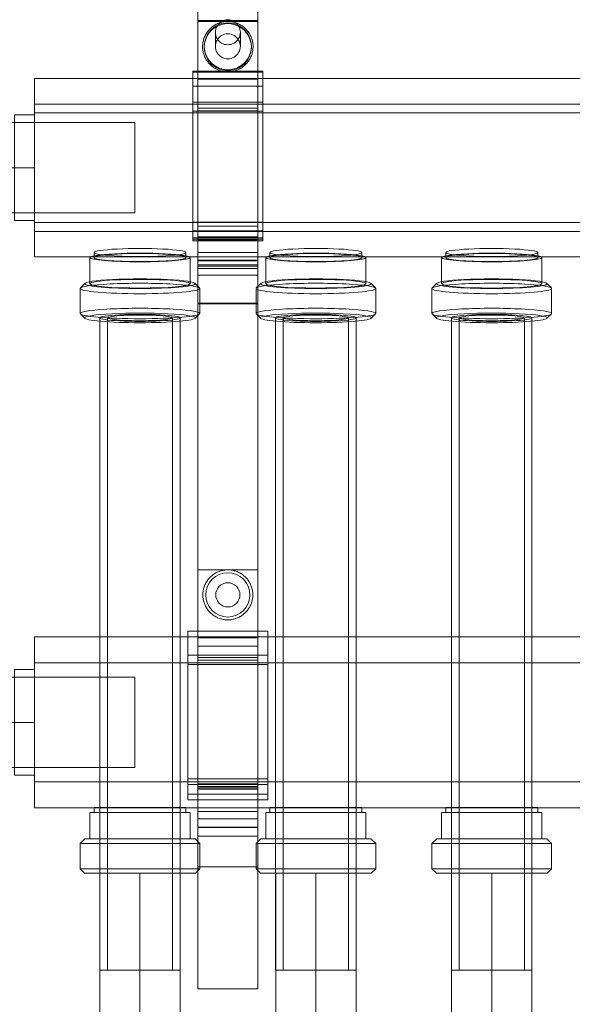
# Model space of a CAD drawing. Header units: millimetres. Extents: x -14962 to -11715, y -600 to 2729.
# Tile 14 of 41: x -13818 to -13708, y 415 to 611. Entities that reach past the tile are written whole.
import ezdxf

# ---------------------------------------------------------------- set-up
doc = ezdxf.new("R2010")
doc.units = ezdxf.units.MM
for name, color, linetype, lineweight in [('M-EQPM', 50, 'Continuous', 18), ('P-PIPE', 3, 'Continuous', 18), ('P-PIPE-CNTR', 3, 'Continuous', 18)]:
    doc.layers.add(name, color=color, linetype=linetype, lineweight=lineweight)

# ---------------------------------------------------------------- blocks, each defined once
blk = doc.blocks.new('R580F - R580 3_4_ x 1_2_-1107340-Elévation Sud')
at = {"layer": 'M-EQPM'}
for p, q in [((-13782.76, 618.14), (-13782.76, 610.44)), ((-13770.76, 610.44), (-13770.76, 618.14)), ((-13782.76, 610.62), (-13782.76, 598.76)), ((-13782.76, 597.37), (-13782.76, 610.44)), ((-13782.76, 610.26), (-13782.76, 610.4)), ((-13782.76, 610.4), (-13782.76, 592.47)), ((-13782.76, 610.4), (-13770.76, 610.4)), ((-13782.76, 592.98), (-13782.76, 610.26)), ((-13782.76, 610.26), (-13770.76, 610.26)), ((-13770.76, 598.76), (-13770.76, 610.62)), ((-13770.76, 610.44), (-13770.76, 597.37)), ((-13770.76, 592.47), (-13770.76, 610.4)), ((-13770.76, 610.4), (-13770.76, 610.26)), ((-13770.76, 610.26), (-13770.76, 592.98)), ((-13779.25, 608.08), (-13779.25, 605.29)), ((-13774.27, 605.29), (-13774.27, 608.08)), ((-13783.76, 600.13), (-13783.76, 600.33)), ((-13783.76, 600.33), (-13783.76, 597.37)), ((-13783.76, 600.33), (-13769.76, 600.33)), ((-13783.76, 597.81), (-13783.76, 600.13)), ((-13783.76, 600.13), (-13769.76, 600.13)), ((-13769.76, 597.37), (-13769.76, 600.33)), ((-13769.76, 600.33), (-13769.76, 600.13)), ((-13769.76, 600.13), (-13769.76, 597.81)), ((-13598.02, 598.86), (-13815.26, 598.86)), ((-13815.26, 598.86), (-13815.26, 597.94)), ((-13815.26, 597.28), (-13815.26, 598.85)), ((-13815.26, 597.94), (-13815.26, 593.8)), ((-13783.76, 597.81), (-13783.76, 595.73)), ((-13782.76, 598.76), (-13782.76, 569.47)), ((-13782.76, 598.76), (-13770.76, 598.76)), ((-13770.76, 569.47), (-13770.76, 598.76)), ((-13769.76, 595.73), (-13769.76, 597.81)), ((-13815.26, 597.28), (-13815.26, 596.2)), ((-13815.26, 592.06), (-13815.26, 596.2)), ((-13783.76, 597.37), (-13783.76, 570.31)), ((-13783.76, 597.37), (-13769.76, 597.37)), ((-13783.76, 571.15), (-13783.76, 595.73)), ((-13782.76, 570.31), (-13782.76, 597.37)), ((-13782.76, 597.37), (-13770.76, 597.37)), ((-13770.76, 597.37), (-13770.76, 570.31)), ((-13769.76, 570.31), (-13769.76, 597.37)), ((-13769.76, 595.73), (-13769.76, 571.15)), ((-13815.26, 593.8), (-13815.26, 582.48)), ((-13815.26, 593.8), (-13598.02, 593.8)), ((-13783.76, 594.2), (-13783.76, 566.55)), ((-13783.76, 594.2), (-13783.76, 592.39)), ((-13783.76, 594.2), (-13769.76, 594.2)), ((-13769.76, 592.39), (-13769.76, 594.2)), ((-13769.76, 566.55), (-13769.76, 594.2)), ((-13815.26, 592.06), (-13815.26, 579.78)), ((-13598.02, 592.06), (-13815.26, 592.06)), ((-13783.76, 568.54), (-13783.76, 592.39)), ((-13783.76, 592.39), (-13769.76, 592.39)), ((-13782.76, 592.98), (-13782.76, 566.71)), ((-13782.76, 592.98), (-13770.76, 592.98)), ((-13782.76, 567.37), (-13782.76, 592.47)), ((-13782.76, 592.47), (-13770.76, 592.47)), ((-13770.76, 566.71), (-13770.76, 592.98)), ((-13770.76, 592.47), (-13770.76, 567.37)), ((-13769.76, 592.39), (-13769.76, 568.54)), ((-13815.26, 582.48), (-13815.26, 570.21)), ((-13815.26, 579.78), (-13815.26, 568.46)), ((-13815.26, 570.21), (-13815.26, 566.11)), ((-13598.02, 570.21), (-13815.26, 570.21)), ((-13783.76, 571.15), (-13783.76, 569.17)), ((-13783.76, 570.31), (-13783.76, 567.15)), ((-13769.76, 570.31), (-13783.76, 570.31)), ((-13782.76, 561.52), (-13782.76, 570.31)), ((-13782.76, 570.31), (-13770.76, 570.31)), ((-13770.76, 570.31), (-13770.76, 561.52)), ((-13769.76, 569.17), (-13769.76, 571.15)), ((-13769.76, 567.15), (-13769.76, 570.31)), ((-13815.26, 564.32), (-13815.26, 568.46)), ((-13815.26, 568.46), (-13598.02, 568.46)), ((-13783.76, 566.94), (-13783.76, 569.17)), ((-13783.76, 568.54), (-13783.76, 566.55)), ((-13769.76, 568.54), (-13783.76, 568.54)), ((-13782.76, 569.47), (-13782.76, 561.83)), ((-13782.76, 569.47), (-13770.76, 569.47)), ((-13770.76, 561.83), (-13770.76, 569.47)), ((-13769.76, 569.17), (-13769.76, 566.94)), ((-13769.76, 566.55), (-13769.76, 568.54)), ((-13783.76, 567.15), (-13783.76, 566.94)), ((-13783.76, 567.15), (-13769.76, 567.15)), ((-13783.76, 566.94), (-13769.76, 566.94)), ((-13783.76, 566.55), (-13769.76, 566.55)), ((-13782.76, 567.37), (-13782.76, 563.58)), ((-13782.76, 567.37), (-13770.76, 567.37)), ((-13782.76, 563.45), (-13782.76, 566.71)), ((-13782.76, 566.71), (-13770.76, 566.71)), ((-13770.76, 563.58), (-13770.76, 567.37)), ((-13770.76, 566.71), (-13770.76, 563.45)), ((-13769.76, 566.94), (-13769.76, 567.15)), ((-13815.26, 566.11), (-13815.26, 564.98)), ((-13815.26, 564.98), (-13815.26, 563.41)), ((-13815.26, 564.32), (-13815.26, 563.41)), ((-13815.26, 563.41), (-13598.02, 563.41)), ((-13804.24, 563.26), (-13804.24, 558.05)), ((-13803.42, 564.26), (-13803.42, 563.26)), ((-13785.1, 563.26), (-13785.1, 564.26)), ((-13784.28, 558.05), (-13784.28, 563.26)), ((-13782.76, 562.6), (-13782.76, 564.28)), ((-13782.76, 564.28), (-13782.76, 561.52)), ((-13782.76, 564.28), (-13770.76, 564.28)), ((-13782.76, 562.59), (-13782.76, 563.58)), ((-13782.76, 563.45), (-13782.76, 561.09)), ((-13782.76, 559.77), (-13782.76, 562.74)), ((-13782.76, 562.74), (-13782.76, 561.1)), ((-13782.76, 562.74), (-13770.76, 562.74)), ((-13782.76, 562.59), (-13770.76, 562.59)), ((-13770.76, 561.52), (-13770.76, 564.28)), ((-13770.76, 564.28), (-13770.76, 562.6)), ((-13770.76, 563.58), (-13770.76, 562.59)), ((-13770.76, 561.09), (-13770.76, 563.45)), ((-13770.76, 561.1), (-13770.76, 562.74)), ((-13770.76, 562.74), (-13770.76, 559.77)), ((-13769.2, 563.26), (-13769.2, 558.05)), ((-13768.38, 564.26), (-13768.38, 563.26)), ((-13750.05, 563.26), (-13750.05, 564.26)), ((-13749.24, 558.05), (-13749.24, 563.26)), ((-13734.16, 563.26), (-13734.16, 558.05)), ((-13733.34, 564.26), (-13733.34, 563.26)), ((-13715.01, 563.26), (-13715.01, 564.26)), ((-13714.2, 558.05), (-13714.2, 563.26)), ((-13782.76, 561.83), (-13782.76, 559.63)), ((-13782.76, 561.83), (-13770.76, 561.83)), ((-13782.76, 561.52), (-13770.76, 561.52)), ((-13782.76, 561.09), (-13770.76, 561.09)), ((-13770.76, 559.63), (-13770.76, 561.83)), ((-13782.76, 548.44), (-13782.76, 559.77)), ((-13782.76, 559.77), (-13770.76, 559.77)), ((-13782.76, 559.63), (-13782.76, 554.19)), ((-13770.76, 559.77), (-13770.76, 548.44)), ((-13770.76, 554.19), (-13770.76, 559.63)), ((-13806.18, 557.1), (-13806.18, 552.12)), ((-13805.19, 558.14), (-13806.14, 557.2)), ((-13782.39, 557.2), (-13783.33, 558.14)), ((-13782.34, 552.12), (-13782.34, 557.1)), ((-13771.14, 557.1), (-13771.14, 552.12)), ((-13770.15, 558.14), (-13771.09, 557.2)), ((-13747.34, 557.2), (-13748.29, 558.14)), ((-13747.3, 552.12), (-13747.3, 557.1)), ((-13736.1, 557.1), (-13736.1, 552.12)), ((-13735.1, 558.14), (-13736.05, 557.2)), ((-13712.3, 557.2), (-13713.25, 558.14)), ((-13712.26, 552.12), (-13712.26, 557.1)), ((-13782.76, 554.19), (-13782.76, 554.06)), ((-13782.76, 554.19), (-13770.76, 554.19)), ((-13782.76, 554.06), (-13782.76, 549.77)), ((-13782.76, 554.06), (-13770.76, 554.06)), ((-13770.76, 554.06), (-13770.76, 554.19)), ((-13770.76, 549.77), (-13770.76, 554.06)), ((-13806.14, 552.03), (-13805.26, 551.16)), ((-13802.26, 551.25), (-13802.26, 475.73)), ((-13800.76, 551.25), (-13800.76, 475.73)), ((-13787.76, 475.73), (-13787.76, 551.25)), ((-13786.26, 475.73), (-13786.26, 551.25)), ((-13783.26, 551.16), (-13782.39, 552.03)), ((-13771.09, 552.03), (-13770.22, 551.16)), ((-13767.24, 551.25), (-13767.24, 479.44)), ((-13765.73, 551.25), (-13765.73, 479.44)), ((-13752.71, 479.44), (-13752.71, 551.25)), ((-13751.2, 479.44), (-13751.2, 551.25)), ((-13748.22, 551.16), (-13747.34, 552.03)), ((-13736.05, 552.03), (-13735.17, 551.16)), ((-13732.18, 551.25), (-13732.18, 495.69)), ((-13730.68, 551.25), (-13730.68, 495.69)), ((-13717.68, 495.69), (-13717.68, 551.25)), ((-13716.18, 495.69), (-13716.18, 551.25)), ((-13713.18, 551.16), (-13712.3, 552.03)), ((-13782.76, 547.77), (-13782.76, 549.77)), ((-13770.76, 549.77), (-13770.76, 547.77)), ((-13782.76, 548.44), (-13782.76, 546.43)), ((-13782.76, 547.77), (-13782.76, 544.74)), ((-13770.76, 546.43), (-13770.76, 548.44)), ((-13770.76, 544.74), (-13770.76, 547.77)), ((-13782.76, 543.61), (-13782.76, 546.43)), ((-13782.76, 544.74), (-13782.76, 542.94)), ((-13770.76, 546.43), (-13770.76, 543.61)), ((-13770.76, 542.94), (-13770.76, 544.74)), ((-13782.76, 541.53), (-13782.76, 543.61)), ((-13782.76, 542.94), (-13782.76, 509.45)), ((-13770.76, 543.61), (-13770.76, 541.53)), ((-13770.76, 509.45), (-13770.76, 542.94)), ((-13782.76, 512.24), (-13782.76, 541.53)), ((-13770.76, 541.53), (-13770.76, 512.24)), ((-13782.76, 509.45), (-13782.76, 512.24)), ((-13770.76, 512.24), (-13770.76, 509.45)), ((-13782.76, 507.54), (-13782.76, 509.45)), ((-13770.76, 509.45), (-13770.76, 507.54)), ((-13782.76, 509.45), (-13782.76, 506.7)), ((-13782.76, 507.54), (-13782.76, 504.51)), ((-13770.76, 506.7), (-13770.76, 509.45)), ((-13770.76, 504.51), (-13770.76, 507.54)), ((-13782.76, 506.7), (-13782.76, 504.75)), ((-13770.76, 504.75), (-13770.76, 506.7)), ((-13782.76, 501.81), (-13782.76, 504.75)), ((-13782.76, 485.91), (-13782.76, 504.51)), ((-13770.76, 504.75), (-13770.76, 501.81)), ((-13770.76, 504.51), (-13770.76, 485.91)), ((-13782.76, 501.81), (-13782.76, 487.56)), ((-13770.76, 487.56), (-13770.76, 501.81)), ((-13782.76, 483.67), (-13782.76, 501.13)), ((-13782.76, 501.13), (-13782.76, 483.15)), ((-13782.76, 501.13), (-13770.76, 501.13)), ((-13782.76, 501.13), (-13770.76, 501.13)), ((-13770.76, 483.15), (-13770.76, 501.13)), ((-13770.76, 501.13), (-13770.76, 483.67)), ((-13784.76, 486.39), (-13784.76, 488.9)), ((-13784.76, 488.9), (-13784.76, 486.88)), ((-13784.76, 488.9), (-13768.76, 488.9)), ((-13784.76, 488.9), (-13768.76, 488.9)), ((-13768.76, 486.88), (-13768.76, 488.9)), ((-13768.76, 488.9), (-13768.76, 486.39)), ((-13598.02, 487.75), (-13815.26, 487.75)), ((-13815.26, 487.75), (-13815.26, 486.75)), ((-13815.26, 487.75), (-13815.26, 486.75)), ((-13815.26, 482.59), (-13815.26, 486.75)), ((-13815.26, 486.75), (-13815.26, 482.59)), ((-13784.76, 485.29), (-13784.76, 486.88)), ((-13784.76, 486.39), (-13784.76, 484.7)), ((-13782.76, 487.56), (-13782.76, 457.73)), ((-13782.76, 487.56), (-13770.76, 487.56)), ((-13770.76, 457.73), (-13770.76, 487.56)), ((-13768.76, 486.88), (-13768.76, 485.29)), ((-13768.76, 484.7), (-13768.76, 486.39)), ((-13784.76, 485.29), (-13784.76, 458.85)), ((-13784.76, 459.49), (-13784.76, 484.7)), ((-13784.76, 484.16), (-13784.76, 456.47)), ((-13784.76, 484.16), (-13784.76, 482.29)), ((-13784.76, 484.16), (-13768.76, 484.16)), ((-13782.76, 458.5), (-13782.76, 485.91)), ((-13782.76, 485.91), (-13770.76, 485.91)), ((-13770.76, 485.91), (-13770.76, 458.5)), ((-13768.76, 458.85), (-13768.76, 485.29)), ((-13768.76, 484.7), (-13768.76, 459.49)), ((-13768.76, 482.29), (-13768.76, 484.16)), ((-13768.76, 456.47), (-13768.76, 484.16)), ((-13815.26, 482.59), (-13815.26, 470.75)), ((-13815.26, 482.59), (-13815.26, 470.75)), ((-13598.02, 482.59), (-13815.26, 482.59)), ((-13815.26, 482.59), (-13598.02, 482.59)), ((-13784.76, 458.41), (-13784.76, 482.29)), ((-13784.76, 482.29), (-13768.76, 482.29)), ((-13782.76, 483.67), (-13782.76, 457.44)), ((-13782.76, 483.67), (-13770.76, 483.67)), ((-13782.76, 457.96), (-13782.76, 483.15)), ((-13782.76, 483.15), (-13770.76, 483.15)), ((-13770.76, 457.44), (-13770.76, 483.67)), ((-13770.76, 483.15), (-13770.76, 457.96)), ((-13768.76, 482.29), (-13768.76, 458.41)), ((-13815.26, 470.75), (-13815.26, 458.91)), ((-13815.26, 470.75), (-13815.26, 458.91)), ((-13802.26, 467.16), (-13802.26, 421.45)), ((-13800.76, 467.16), (-13800.76, 421.45)), ((-13787.76, 421.45), (-13787.76, 467.16)), ((-13786.26, 421.45), (-13786.26, 467.16)), ((-13767.24, 463.44), (-13767.24, 421.45)), ((-13765.73, 463.44), (-13765.73, 421.45)), ((-13752.71, 421.45), (-13752.71, 463.44)), ((-13751.2, 421.45), (-13751.2, 463.44)), ((-13815.26, 458.91), (-13815.26, 454.8)), ((-13815.26, 454.74), (-13815.26, 458.91)), ((-13815.26, 458.91), (-13598.02, 458.91)), ((-13598.02, 458.91), (-13815.26, 458.91)), ((-13784.76, 459.49), (-13784.76, 457.68)), ((-13784.76, 459.49), (-13768.76, 459.49)), ((-13784.76, 457.64), (-13784.76, 458.85)), ((-13768.76, 457.68), (-13768.76, 459.49)), ((-13768.76, 458.85), (-13768.76, 457.64)), ((-13784.76, 458.41), (-13784.76, 456.47)), ((-13768.76, 458.41), (-13784.76, 458.41)), ((-13784.76, 455.33), (-13784.76, 457.68)), ((-13784.76, 457.64), (-13784.76, 455.33)), ((-13782.76, 449.87), (-13782.76, 458.5)), ((-13782.76, 458.5), (-13770.76, 458.5)), ((-13782.76, 457.96), (-13782.76, 454.2)), ((-13782.76, 457.96), (-13770.76, 457.96)), ((-13782.76, 457.73), (-13782.76, 449.83)), ((-13782.76, 457.73), (-13770.76, 457.73)), ((-13782.76, 454.17), (-13782.76, 457.44)), ((-13782.76, 457.44), (-13770.76, 457.44)), ((-13770.76, 458.5), (-13770.76, 449.87)), ((-13770.76, 454.2), (-13770.76, 457.96)), ((-13770.76, 449.83), (-13770.76, 457.73)), ((-13770.76, 457.44), (-13770.76, 454.17)), ((-13768.76, 456.47), (-13768.76, 458.41)), ((-13768.76, 457.68), (-13768.76, 455.33)), ((-13768.76, 455.33), (-13768.76, 457.64)), ((-13815.26, 454.8), (-13815.26, 453.75)), ((-13815.26, 454.74), (-13815.26, 453.75)), ((-13784.76, 456.47), (-13768.76, 456.47)), ((-13784.76, 455.33), (-13768.76, 455.33)), ((-13784.76, 455.33), (-13768.76, 455.33)), ((-13815.26, 453.75), (-13598.02, 453.75)), ((-13804.24, 452.81), (-13804.24, 447.58)), ((-13784.28, 452.81), (-13804.24, 452.81)), ((-13784.28, 452.81), (-13804.24, 452.81)), ((-13803.42, 453.81), (-13803.42, 452.81)), ((-13785.1, 453.81), (-13803.42, 453.81)), ((-13785.1, 453.81), (-13803.42, 453.81)), ((-13785.1, 452.81), (-13803.42, 452.81)), ((-13785.1, 452.81), (-13803.42, 452.81)), ((-13785.1, 452.81), (-13785.1, 453.81)), ((-13784.28, 447.58), (-13784.28, 452.81)), ((-13782.76, 453.05), (-13782.76, 454.2)), ((-13782.76, 454.17), (-13782.76, 451.55)), ((-13782.76, 453.05), (-13782.76, 449.87)), ((-13782.76, 453.05), (-13770.76, 453.05)), ((-13770.76, 454.2), (-13770.76, 453.05)), ((-13770.76, 451.55), (-13770.76, 454.17)), ((-13770.76, 449.87), (-13770.76, 453.05)), ((-13769.2, 452.81), (-13769.2, 447.58)), ((-13749.24, 452.81), (-13769.2, 452.81)), ((-13749.24, 452.81), (-13769.2, 452.81)), ((-13768.38, 453.81), (-13768.38, 452.81)), ((-13750.05, 453.81), (-13768.38, 453.81)), ((-13750.05, 453.81), (-13768.38, 453.81)), ((-13750.05, 452.81), (-13768.38, 452.81)), ((-13750.05, 452.81), (-13768.38, 452.81)), ((-13750.05, 452.81), (-13750.05, 453.81)), ((-13749.24, 447.58), (-13749.24, 452.81)), ((-13734.16, 452.81), (-13734.16, 447.58)), ((-13714.2, 452.81), (-13734.16, 452.81)), ((-13714.2, 452.81), (-13734.16, 452.81)), ((-13733.34, 453.81), (-13733.34, 452.81)), ((-13715.01, 453.81), (-13733.34, 453.81)), ((-13715.01, 453.81), (-13733.34, 453.81)), ((-13715.01, 452.81), (-13733.34, 452.81)), ((-13715.01, 452.81), (-13733.34, 452.81)), ((-13715.01, 452.81), (-13715.01, 453.81)), ((-13714.2, 447.58), (-13714.2, 452.81)), ((-13782.76, 451.55), (-13770.76, 451.55)), ((-13782.76, 448.14), (-13782.76, 451.55)), ((-13782.76, 451.55), (-13770.76, 451.55)), ((-13770.76, 451.55), (-13770.76, 448.14)), ((-13782.76, 449.87), (-13770.76, 449.87)), ((-13782.76, 449.83), (-13782.76, 447.49)), ((-13782.76, 449.83), (-13770.76, 449.83)), ((-13770.76, 447.49), (-13770.76, 449.83)), ((-13805.23, 447.58), (-13806.18, 446.63)), ((-13783.29, 447.58), (-13805.23, 447.58)), ((-13783.29, 447.58), (-13805.23, 447.58)), ((-13784.28, 447.58), (-13804.24, 447.58)), ((-13784.28, 447.58), (-13804.24, 447.58)), ((-13782.34, 446.63), (-13783.29, 447.58)), ((-13782.76, 442.12), (-13782.76, 448.14)), ((-13782.76, 448.14), (-13770.76, 448.14)), ((-13782.76, 447.49), (-13782.76, 442.03)), ((-13770.19, 447.58), (-13771.14, 446.63)), ((-13770.76, 448.14), (-13770.76, 442.12)), ((-13770.76, 442.03), (-13770.76, 447.49)), ((-13748.25, 447.58), (-13770.19, 447.58)), ((-13748.25, 447.58), (-13770.19, 447.58)), ((-13749.24, 447.58), (-13769.2, 447.58)), ((-13749.24, 447.58), (-13769.2, 447.58)), ((-13747.3, 446.63), (-13748.25, 447.58)), ((-13735.15, 447.58), (-13736.1, 446.63)), ((-13713.21, 447.58), (-13735.15, 447.58)), ((-13713.21, 447.58), (-13735.15, 447.58)), ((-13714.2, 447.58), (-13734.16, 447.58)), ((-13714.2, 447.58), (-13734.16, 447.58)), ((-13732.18, 447.12), (-13732.18, 421.45)), ((-13730.68, 447.12), (-13730.68, 421.45)), ((-13717.68, 421.45), (-13717.68, 447.12)), ((-13716.18, 421.45), (-13716.18, 447.12)), ((-13712.26, 446.63), (-13713.21, 447.58)), ((-13806.18, 446.63), (-13806.18, 441.63)), ((-13782.34, 446.63), (-13806.18, 446.63)), ((-13782.34, 446.63), (-13806.18, 446.63)), ((-13782.34, 441.63), (-13782.34, 446.63)), ((-13771.14, 446.63), (-13771.14, 441.63)), ((-13747.3, 446.63), (-13771.14, 446.63)), ((-13747.3, 446.63), (-13771.14, 446.63)), ((-13747.3, 441.63), (-13747.3, 446.63)), ((-13736.1, 446.63), (-13736.1, 441.63)), ((-13712.26, 446.63), (-13736.1, 446.63)), ((-13712.26, 446.63), (-13736.1, 446.63)), ((-13712.26, 441.63), (-13712.26, 446.63)), ((-13806.18, 441.63), (-13805.3, 440.75)), ((-13782.34, 441.63), (-13806.18, 441.63)), ((-13782.34, 441.63), (-13806.18, 441.63)), ((-13783.22, 440.75), (-13782.34, 441.63)), ((-13782.76, 442.12), (-13782.76, 435.09)), ((-13782.76, 438.07), (-13782.76, 442.03)), ((-13782.76, 442.03), (-13770.76, 442.03)), ((-13782.76, 442.03), (-13770.76, 442.03)), ((-13771.14, 441.63), (-13770.26, 440.75)), ((-13747.3, 441.63), (-13771.14, 441.63)), ((-13747.3, 441.63), (-13771.14, 441.63)), ((-13770.76, 435.09), (-13770.76, 442.12)), ((-13770.76, 442.03), (-13770.76, 438.07)), ((-13748.18, 440.75), (-13747.3, 441.63)), ((-13736.1, 441.63), (-13735.22, 440.75)), ((-13712.26, 441.63), (-13736.1, 441.63)), ((-13712.26, 441.63), (-13736.1, 441.63)), ((-13713.14, 440.75), (-13712.26, 441.63)), ((-13805.3, 440.75), (-13783.22, 440.75)), ((-13805.3, 440.75), (-13783.22, 440.75)), ((-13770.26, 440.75), (-13748.18, 440.75)), ((-13770.26, 440.75), (-13748.18, 440.75)), ((-13735.22, 440.75), (-13713.14, 440.75)), ((-13735.22, 440.75), (-13713.14, 440.75)), ((-13782.76, 438.07), (-13782.76, 436.84)), ((-13770.76, 436.84), (-13770.76, 438.07)), ((-13782.76, 436.84), (-13782.76, 429.95)), ((-13782.76, 433.86), (-13782.76, 435.09)), ((-13770.76, 429.95), (-13770.76, 436.84)), ((-13770.76, 435.09), (-13770.76, 433.86)), ((-13782.76, 429.79), (-13782.76, 433.86)), ((-13770.76, 433.86), (-13770.76, 429.79)), ((-13782.76, 429.95), (-13782.76, 417.75)), ((-13782.76, 417.75), (-13782.76, 429.79)), ((-13770.76, 417.75), (-13770.76, 429.95)), ((-13770.76, 429.79), (-13770.76, 417.75)), ((-13802.26, 421.45), (-13794.26, 421.45)), ((-13794.26, 421.45), (-13800.76, 421.45)), ((-13787.76, 421.45), (-13794.26, 421.45)), ((-13794.26, 421.45), (-13786.26, 421.45)), ((-13767.24, 421.45), (-13759.22, 421.45)), ((-13759.22, 421.45), (-13765.73, 421.45)), ((-13759.22, 421.45), (-13751.2, 421.45)), ((-13752.71, 421.45), (-13759.22, 421.45)), ((-13732.18, 421.45), (-13724.18, 421.45)), ((-13724.18, 421.45), (-13730.68, 421.45)), ((-13724.18, 421.45), (-13716.18, 421.45)), ((-13717.68, 421.45), (-13724.18, 421.45)), ((-13770.76, 417.75), (-13782.76, 417.75)), ((-13782.76, 417.75), (-13770.76, 417.75))]:
    blk.add_line(p, q, dxfattribs=at)
at = {"layer": 'M-EQPM', "flags": 128}
for points in [[(-13776.76, 610.24), (-13776.96, 610.23), (-13777.16, 610.22), (-13777.36, 610.2), (-13777.56, 610.17), (-13777.76, 610.14), (-13777.95, 610.09), (-13778.15, 610.04), (-13778.34, 609.98), (-13778.53, 609.92), (-13778.72, 609.84), (-13778.9, 609.76), (-13779.08, 609.67), (-13779.26, 609.57), (-13779.43, 609.47), (-13779.6, 609.36), (-13779.76, 609.25), (-13779.92, 609.12), (-13780.07, 608.99), (-13780.22, 608.86), (-13780.37, 608.72), (-13780.5, 608.57), (-13780.63, 608.42), (-13780.76, 608.26), (-13780.88, 608.1), (-13780.99, 607.93), (-13781.1, 607.76), (-13781.19, 607.59), (-13781.29, 607.41), (-13781.37, 607.23), (-13781.45, 607.04), (-13781.52, 606.85), (-13781.58, 606.66), (-13781.63, 606.47), (-13781.68, 606.27), (-13781.72, 606.08), (-13781.75, 605.88), (-13781.77, 605.68), (-13781.78, 605.48), (-13781.79, 605.28), (-13781.79, 605.08), (-13781.78, 604.88), (-13781.76, 604.68), (-13781.73, 604.48), (-13781.7, 604.28), (-13781.66, 604.08), (-13781.61, 603.89), (-13781.55, 603.7), (-13781.49, 603.51), (-13781.41, 603.32), (-13781.33, 603.14), (-13781.24, 602.95), (-13781.15, 602.78), (-13781.05, 602.6), (-13780.94, 602.44), (-13780.82, 602.27), (-13780.7, 602.11), (-13780.58, 601.96), (-13780.44, 601.81), (-13780.3, 601.66), (-13780.16, 601.52), (-13780, 601.39), (-13779.85, 601.27), (-13779.69, 601.15), (-13779.52, 601.03), (-13779.35, 600.93), (-13779.18, 600.83), (-13779, 600.73), (-13778.82, 600.65), (-13778.63, 600.57), (-13778.44, 600.5), (-13778.25, 600.44), (-13778.06, 600.38), (-13777.86, 600.33), (-13777.67, 600.29), (-13777.47, 600.26), (-13777.27, 600.24), (-13777.07, 600.22), (-13776.87, 600.21), (-13776.76, 600.21)], [(-13776.76, 600.21), (-13776.56, 600.21), (-13776.36, 600.23), (-13776.16, 600.25), (-13775.96, 600.27), (-13775.76, 600.31), (-13775.57, 600.35), (-13775.37, 600.4), (-13775.18, 600.46), (-13774.99, 600.53), (-13774.8, 600.6), (-13774.62, 600.69), (-13774.44, 600.78), (-13774.26, 600.87), (-13774.09, 600.97), (-13773.92, 601.08), (-13773.76, 601.2), (-13773.6, 601.32), (-13773.45, 601.45), (-13773.3, 601.59), (-13773.15, 601.73), (-13773.02, 601.88), (-13772.89, 602.03), (-13772.76, 602.18), (-13772.64, 602.35), (-13772.53, 602.51), (-13772.43, 602.68), (-13772.33, 602.86), (-13772.24, 603.04), (-13772.15, 603.22), (-13772.07, 603.4), (-13772.01, 603.59), (-13771.94, 603.78), (-13771.89, 603.98), (-13771.84, 604.17), (-13771.81, 604.37), (-13771.78, 604.57), (-13771.75, 604.77), (-13771.74, 604.97), (-13771.73, 605.17), (-13771.73, 605.37), (-13771.74, 605.57), (-13771.76, 605.77), (-13771.79, 605.97), (-13771.82, 606.17), (-13771.86, 606.36), (-13771.91, 606.56), (-13771.97, 606.75), (-13772.04, 606.94), (-13772.11, 607.13), (-13772.19, 607.31), (-13772.28, 607.49), (-13772.37, 607.67), (-13772.47, 607.84), (-13772.58, 608.01), (-13772.7, 608.17), (-13772.82, 608.33), (-13772.95, 608.49), (-13773.08, 608.64), (-13773.22, 608.78), (-13773.37, 608.92), (-13773.52, 609.05), (-13773.67, 609.18), (-13773.83, 609.3), (-13774, 609.41), (-13774.17, 609.52), (-13774.34, 609.62), (-13774.52, 609.71), (-13774.7, 609.8), (-13774.89, 609.88), (-13775.08, 609.95), (-13775.27, 610.01), (-13775.46, 610.07), (-13775.66, 610.11), (-13775.85, 610.15), (-13776.05, 610.19), (-13776.25, 610.21), (-13776.45, 610.23), (-13776.65, 610.23), (-13776.76, 610.24)], [(-13776.76, 501.11), (-13776.96, 501.11), (-13777.16, 501.09), (-13777.36, 501.07), (-13777.55, 501.05), (-13777.75, 501.01), (-13777.94, 500.97), (-13778.14, 500.92), (-13778.33, 500.86), (-13778.51, 500.79), (-13778.7, 500.72), (-13778.88, 500.64), (-13779.06, 500.55), (-13779.23, 500.45), (-13779.4, 500.35), (-13779.57, 500.24), (-13779.73, 500.13), (-13779.89, 500), (-13780.04, 499.88), (-13780.19, 499.74), (-13780.33, 499.6), (-13780.47, 499.46), (-13780.6, 499.3), (-13780.72, 499.15), (-13780.84, 498.99), (-13780.95, 498.82), (-13781.05, 498.65), (-13781.15, 498.48), (-13781.24, 498.3), (-13781.32, 498.12), (-13781.4, 497.94), (-13781.47, 497.75), (-13781.53, 497.56), (-13781.58, 497.37), (-13781.63, 497.18), (-13781.66, 496.98), (-13781.69, 496.78), (-13781.72, 496.59), (-13781.73, 496.39), (-13781.74, 496.19), (-13781.74, 495.99), (-13781.73, 495.79), (-13781.71, 495.59), (-13781.68, 495.39), (-13781.65, 495.2), (-13781.61, 495), (-13781.56, 494.81), (-13781.5, 494.62), (-13781.44, 494.43), (-13781.36, 494.25), (-13781.29, 494.06), (-13781.2, 493.88), (-13781.11, 493.71), (-13781.01, 493.54), (-13780.9, 493.37), (-13780.78, 493.21), (-13780.66, 493.05), (-13780.54, 492.89), (-13780.4, 492.74), (-13780.27, 492.6), (-13780.12, 492.46), (-13779.97, 492.33), (-13779.82, 492.21), (-13779.66, 492.09), (-13779.49, 491.98), (-13779.33, 491.87), (-13779.15, 491.77), (-13778.98, 491.68), (-13778.8, 491.59), (-13778.61, 491.52), (-13778.43, 491.44), (-13778.24, 491.38), (-13778.05, 491.33), (-13777.85, 491.28), (-13777.66, 491.24), (-13777.46, 491.21), (-13777.27, 491.18), (-13777.07, 491.17), (-13776.87, 491.16), (-13776.76, 491.16)], [(-13776.76, 491.16), (-13776.56, 491.16), (-13776.36, 491.17), (-13776.16, 491.19), (-13775.97, 491.22), (-13775.77, 491.26), (-13775.58, 491.3), (-13775.39, 491.35), (-13775.2, 491.41), (-13775.01, 491.48), (-13774.82, 491.55), (-13774.64, 491.63), (-13774.46, 491.72), (-13774.29, 491.82), (-13774.12, 491.92), (-13773.95, 492.03), (-13773.79, 492.14), (-13773.63, 492.26), (-13773.48, 492.39), (-13773.33, 492.53), (-13773.19, 492.67), (-13773.05, 492.81), (-13772.92, 492.96), (-13772.8, 493.12), (-13772.68, 493.28), (-13772.57, 493.45), (-13772.47, 493.61), (-13772.37, 493.79), (-13772.28, 493.97), (-13772.2, 494.15), (-13772.12, 494.33), (-13772.05, 494.52), (-13771.99, 494.71), (-13771.94, 494.9), (-13771.89, 495.09), (-13771.86, 495.29), (-13771.83, 495.48), (-13771.8, 495.68), (-13771.79, 495.88), (-13771.78, 496.08), (-13771.79, 496.28), (-13771.8, 496.48), (-13771.81, 496.68), (-13771.84, 496.87), (-13771.87, 497.07), (-13771.91, 497.26), (-13771.96, 497.46), (-13772.02, 497.65), (-13772.08, 497.84), (-13772.16, 498.02), (-13772.24, 498.2), (-13772.32, 498.38), (-13772.42, 498.56), (-13772.52, 498.73), (-13772.62, 498.9), (-13772.74, 499.06), (-13772.86, 499.22), (-13772.98, 499.37), (-13773.12, 499.52), (-13773.26, 499.67), (-13773.4, 499.8), (-13773.55, 499.94), (-13773.7, 500.06), (-13773.86, 500.18), (-13774.03, 500.29), (-13774.2, 500.4), (-13774.37, 500.5), (-13774.54, 500.59), (-13774.72, 500.67), (-13774.91, 500.75), (-13775.09, 500.82), (-13775.28, 500.89), (-13775.47, 500.94), (-13775.67, 500.99), (-13775.86, 501.03), (-13776.06, 501.06), (-13776.26, 501.08), (-13776.45, 501.1), (-13776.65, 501.11), (-13776.76, 501.11)], [(-13732.18, 447.12), (-13732.18, 469.41), (-13732.18, 491.66), (-13732.18, 495.69)], [(-13730.68, 447.12), (-13730.68, 469.41), (-13730.68, 491.66), (-13730.68, 495.69)], [(-13717.68, 495.69), (-13717.68, 473.45), (-13717.68, 451.17), (-13717.68, 447.12)], [(-13716.18, 495.69), (-13716.18, 473.45), (-13716.18, 451.17), (-13716.18, 447.12)], [(-13767.24, 463.44), (-13767.24, 470.78), (-13767.24, 478.11), (-13767.24, 479.44)], [(-13765.73, 463.44), (-13765.73, 470.78), (-13765.73, 478.11), (-13765.73, 479.44)], [(-13752.71, 479.44), (-13752.71, 472.11), (-13752.71, 464.77), (-13752.71, 463.44)], [(-13751.2, 479.44), (-13751.2, 472.11), (-13751.2, 464.77), (-13751.2, 463.44)], [(-13802.26, 467.16), (-13802.26, 471.09), (-13802.26, 475.02), (-13802.26, 475.73)], [(-13800.76, 467.16), (-13800.76, 471.09), (-13800.76, 475.02), (-13800.76, 475.73)], [(-13787.76, 475.73), (-13787.76, 471.81), (-13787.76, 467.87), (-13787.76, 467.16)], [(-13786.26, 475.73), (-13786.26, 471.81), (-13786.26, 467.87), (-13786.26, 467.16)]]:
    blk.add_lwpolyline(points, dxfattribs=at)
at = {"layer": 'M-EQPM'}
for radius, start, end in [(4.41, 90, 270), (4.41, 270, 90), (2.41, 90, 270), (2.41, 90, 270), (2.41, 270, 90), (2.41, 270, 90)]:
    blk.add_arc((-13776.76, 496.13), radius, start, end, dxfattribs=at)
for centre, major_axis, ratio, start_param, end_param in [((-13776.76, 605.29), (4.69, 0), 0.996194, 1.570796, 4.712389), ((-13776.76, 605.15), (4.69, 0), 0.996194, 1.570796, 4.712389), ((-13776.76, 608.08), (2.49, 0), 0.996194, 1.570796, 4.712389), ((-13776.76, 608.08), (2.49, 0), 0.996194, 4.712389, 7.853982), ((-13776.76, 605.29), (4.69, 0), 0.996194, 4.712389, 7.853982), ((-13776.76, 605.15), (4.69, 0), 0.996194, 4.712389, 7.853982), ((-13776.76, 605.29), (2.49, 0), 0.996194, 1.570796, 4.712389), ((-13776.76, 605.29), (2.49, 0), 0.996194, 4.712389, 7.853982), ((-13794.26, 564.26), (9.16, 0), 0.087156, 0, 3.141593), ((-13759.22, 564.26), (9.16, 0), 0.087156, 0, 3.141593), ((-13724.18, 564.26), (9.16, 0), 0.087156, 0, 3.141593), ((-13794.26, 563.26), (9.98, 0), 0.087156, 0, 3.141593), ((-13794.26, 563.26), (9.98, 0), 0.087156, 3.141593, 6.283185), ((-13794.26, 564.26), (9.16, 0), 0.087156, 3.141593, 6.283185), ((-13794.26, 563.26), (9.16, 0), 0.087156, 0, 3.141593), ((-13794.26, 563.26), (9.16, 0), 0.087156, 3.141593, 6.283185), ((-13759.22, 563.26), (9.98, 0), 0.087156, 0, 3.141593), ((-13759.22, 563.26), (9.98, 0), 0.087156, 3.141593, 6.283185), ((-13759.22, 564.26), (9.16, 0), 0.087156, 3.141593, 6.283185), ((-13759.22, 563.26), (9.16, 0), 0.087156, 0, 3.141593), ((-13759.22, 563.26), (9.16, 0), 0.087156, 3.141593, 6.283185), ((-13724.18, 563.26), (9.98, 0), 0.087156, 0, 3.141593), ((-13724.18, 563.26), (9.98, 0), 0.087156, 3.141593, 6.283185), ((-13724.18, 564.26), (9.16, 0), 0.087156, 3.141593, 6.283185), ((-13724.18, 563.26), (9.16, 0), 0.087156, 0, 3.141593), ((-13724.18, 563.26), (9.16, 0), 0.087156, 3.141593, 6.283185), ((-13794.26, 558.05), (10.97, 0), 0.087156, 0, 3.141593), ((-13794.26, 558.05), (9.98, 0), 0.087156, 0, 3.141593), ((-13759.22, 558.05), (10.97, 0), 0.087156, 0, 3.141593), ((-13759.22, 558.05), (9.98, 0), 0.087156, 0, 3.141593), ((-13724.18, 558.05), (10.97, 0), 0.087156, 0, 3.141593), ((-13724.18, 558.05), (9.98, 0), 0.087156, 0, 3.141593), ((-13794.26, 557.1), (11.92, 0), 0.087156, 0, 3.141593), ((-13794.26, 557.1), (11.92, 0), 0.087156, 3.141593, 6.283185), ((-13794.26, 558.05), (10.97, 0), 0.087156, 3.141593, 6.283185), ((-13794.26, 558.05), (9.98, 0), 0.087156, 3.141593, 6.283185), ((-13759.22, 557.1), (11.92, 0), 0.087156, 0, 3.141593), ((-13759.22, 557.1), (11.92, 0), 0.087156, 3.141593, 6.283185), ((-13759.22, 558.05), (10.97, 0), 0.087156, 3.141593, 6.283185), ((-13759.22, 558.05), (9.98, 0), 0.087156, 3.141593, 6.283185), ((-13724.18, 557.1), (11.92, 0), 0.087156, 0, 3.141593), ((-13724.18, 557.1), (11.92, 0), 0.087156, 3.141593, 6.283185), ((-13724.18, 558.05), (10.97, 0), 0.087156, 3.141593, 6.283185), ((-13724.18, 558.05), (9.98, 0), 0.087156, 3.141593, 6.283185), ((-13794.26, 552.12), (11.92, 0), 0.087156, 0, 3.141593), ((-13759.22, 552.12), (11.92, 0), 0.087156, 0, 3.141593), ((-13724.18, 552.12), (11.92, 0), 0.087156, 0, 3.141593), ((-13794.26, 552.12), (11.92, 0), 0.087156, 3.141593, 6.283185), ((-13794.26, 551.25), (11.04, 0), 0.087156, 0, 3.141593), ((-13794.26, 551.25), (11.04, 0), 0.087156, 3.141593, 6.283185), ((-13794.26, 551.25), (8, 0), 0.087156, 1.570796, 4.712389), ((-13794.26, 551.25), (6.5, 0), 0.087156, 1.570796, 4.712389), ((-13794.26, 551.25), (8, 0), 0.087156, 4.712389, 7.853982), ((-13794.26, 551.25), (6.5, 0), 0.087156, 4.712389, 7.853982), ((-13759.22, 552.12), (11.92, 0), 0.087156, 3.141593, 6.283185), ((-13759.22, 551.25), (11.04, 0), 0.087156, 0, 3.141593), ((-13759.22, 551.25), (11.04, 0), 0.087156, 3.141593, 6.283185), ((-13759.22, 551.25), (8.02, 0), 0.087156, 1.570796, 4.712389), ((-13759.22, 551.25), (6.51, 0), 0.087156, 1.570796, 4.712389), ((-13759.22, 551.25), (8.02, 0), 0.087156, 4.712389, 7.853982), ((-13759.22, 551.25), (6.51, 0), 0.087156, 4.712389, 7.853982), ((-13724.18, 552.12), (11.92, 0), 0.087156, 3.141593, 6.283185), ((-13724.18, 551.25), (11.04, 0), 0.087156, 0, 3.141593), ((-13724.18, 551.25), (11.04, 0), 0.087156, 3.141593, 6.283185), ((-13724.18, 551.25), (-8, 0), 0.087156, 4.712389, 7.853982), ((-13724.18, 551.25), (-6.5, 0), 0.087156, 4.712389, 7.853982), ((-13724.18, 551.25), (8, 0), 0.087156, 4.712389, 7.853982), ((-13724.18, 551.25), (6.5, 0), 0.087156, 4.712389, 7.853982)]:
    blk.add_ellipse(centre, major_axis=major_axis, ratio=ratio, start_param=start_param, end_param=end_param, dxfattribs=at)
blk = doc.blocks.new('COMAP - SKINPRESS ppsu - Manchon_Réduit_9240W - Manchon_Réduit_9240W-1108070-Elévation Sud')
at = {"layer": 'P-PIPE'}
for p, q in [((-13826.26, 489.25), (-13830.26, 489.25)), ((-13830.26, 489.25), (-13830.26, 470.75)), ((-13826.26, 470.75), (-13826.26, 489.25)), ((-13825.26, 487.75), (-13859.26, 487.75)), ((-13859.26, 487.75), (-13859.26, 470.75)), ((-13825.26, 470.75), (-13825.26, 487.75)), ((-13820.26, 487.75), (-13825.26, 487.75)), ((-13825.26, 487.75), (-13825.26, 470.75)), ((-13820.26, 470.75), (-13820.26, 487.75)), ((-13815.26, 481.25), (-13819.26, 481.25)), ((-13819.26, 481.25), (-13819.26, 470.75)), ((-13815.26, 470.75), (-13815.26, 481.25)), ((-13795.26, 479.75), (-13820.26, 479.75)), ((-13820.26, 479.75), (-13820.26, 470.75)), ((-13795.26, 470.75), (-13795.26, 479.75)), ((-13859.26, 470.75), (-13859.26, 453.75)), ((-13830.26, 470.75), (-13830.26, 452.25)), ((-13826.26, 452.25), (-13826.26, 470.75)), ((-13825.26, 453.75), (-13825.26, 470.75)), ((-13825.26, 470.75), (-13825.26, 453.75)), ((-13820.26, 470.75), (-13820.26, 461.75)), ((-13820.26, 453.75), (-13820.26, 470.75)), ((-13819.26, 470.75), (-13819.26, 460.25)), ((-13815.26, 460.25), (-13815.26, 470.75)), ((-13795.26, 461.75), (-13795.26, 470.75)), ((-13820.26, 461.75), (-13795.26, 461.75)), ((-13819.26, 460.25), (-13815.26, 460.25)), ((-13859.26, 453.75), (-13825.26, 453.75)), ((-13825.26, 453.75), (-13820.26, 453.75)), ((-13830.26, 452.25), (-13826.26, 452.25))]:
    blk.add_line(p, q, dxfattribs=at)
blk = doc.blocks.new('COMAP - SKINPRESS ppsu - Manchon_Réduit_9240W - Manchon_Réduit_9240W-V4-Elévation Sud')
at = {"layer": 'P-PIPE'}
for p, q in [((-13826.26, 599.64), (-13830.26, 599.64)), ((-13830.26, 599.64), (-13830.26, 579.52)), ((-13826.26, 579.52), (-13826.26, 599.64)), ((-13825.26, 598.14), (-13859.26, 598.14)), ((-13859.26, 598.14), (-13859.26, 579.65)), ((-13825.26, 579.65), (-13825.26, 598.14)), ((-13820.26, 598.14), (-13825.26, 598.14)), ((-13825.26, 598.14), (-13825.26, 579.65)), ((-13820.26, 579.65), (-13820.26, 598.14)), ((-13795.26, 590.14), (-13820.26, 590.14)), ((-13820.26, 590.14), (-13820.26, 580.35)), ((-13815.26, 591.64), (-13819.26, 591.64)), ((-13819.26, 591.64), (-13819.26, 580.22)), ((-13815.26, 580.22), (-13815.26, 591.64)), ((-13795.26, 580.35), (-13795.26, 590.14)), ((-13859.26, 582.62), (-13859.26, 564.14)), ((-13830.26, 582.75), (-13830.26, 562.64)), ((-13826.26, 562.64), (-13826.26, 582.75)), ((-13825.26, 564.14), (-13825.26, 582.62)), ((-13825.26, 582.62), (-13825.26, 564.14)), ((-13820.26, 564.14), (-13820.26, 582.62)), ((-13819.26, 582.05), (-13819.26, 570.64)), ((-13815.26, 570.64), (-13815.26, 582.05)), ((-13820.26, 581.92), (-13820.26, 572.14)), ((-13795.26, 572.14), (-13795.26, 581.92)), ((-13820.26, 572.14), (-13795.26, 572.14)), ((-13819.26, 570.64), (-13815.26, 570.64)), ((-13859.26, 564.14), (-13825.26, 564.14)), ((-13830.26, 562.64), (-13826.26, 562.64)), ((-13825.26, 564.14), (-13820.26, 564.14))]:
    blk.add_line(p, q, dxfattribs=at)

msp = doc.modelspace()

# ---------------------------------------------------------------- linework, layer by layer
at = {"layer": 'P-PIPE'}
for p, q in [((-13786.26, 440.75), (-13802.26, 440.75)), ((-13802.26, 440.75), (-13802.26, -174.16)), ((-13786.26, -174.16), (-13786.26, 440.75)), ((-13751.22, 440.75), (-13767.22, 440.75)), ((-13767.22, 440.75), (-13767.22, -174.16)), ((-13751.22, -174.16), (-13751.22, 440.75)), ((-13716.18, 440.75), (-13732.18, 440.75)), ((-13732.18, 440.75), (-13732.18, -174.16)), ((-13716.18, -174.16), (-13716.18, 440.75)), ((-13786.26, 421.45), (-13802.26, 421.45)), ((-13751.22, 421.45), (-13767.22, 421.45)), ((-13716.18, 421.45), (-13732.18, 421.45))]:
    msp.add_line(p, q, dxfattribs=at)
at = {"layer": 'P-PIPE-CNTR'}
for p, q in [((-13815.26, 581.14), (-13830.26, 581.14)), ((-13815.26, 470.75), (-13830.26, 470.75)), ((-13794.26, 440.75), (-13794.26, -155.58)), ((-13794.26, 440.75), (-13794.26, -174.16)), ((-13759.22, 440.75), (-13759.22, -154.25)), ((-13759.22, 440.75), (-13759.22, -174.16)), ((-13724.18, 440.75), (-13724.18, -154.25)), ((-13724.18, 440.75), (-13724.18, -174.16)), ((-13794.26, 421.45), (-13794.26, -174.16)), ((-13759.22, 421.45), (-13759.22, -174.16)), ((-13724.18, 421.45), (-13724.18, -174.16))]:
    msp.add_line(p, q, dxfattribs=at)

# ---------------------------------------------------------------- block references
at = {"layer": 'M-EQPM'}
msp.add_blockref('R580F - R580 3_4_ x 1_2_-1107340-Elévation Sud', (0, 0), dxfattribs=at)
at = {"layer": 'P-PIPE'}
for name in ['COMAP - SKINPRESS ppsu - Manchon_Réduit_9240W - Manchon_Réduit_9240W-V4-Elévation Sud', 'COMAP - SKINPRESS ppsu - Manchon_Réduit_9240W - Manchon_Réduit_9240W-1108070-Elévation Sud']:
    msp.add_blockref(name, (0, 0), dxfattribs=at)

doc.saveas('drawing.dxf')
